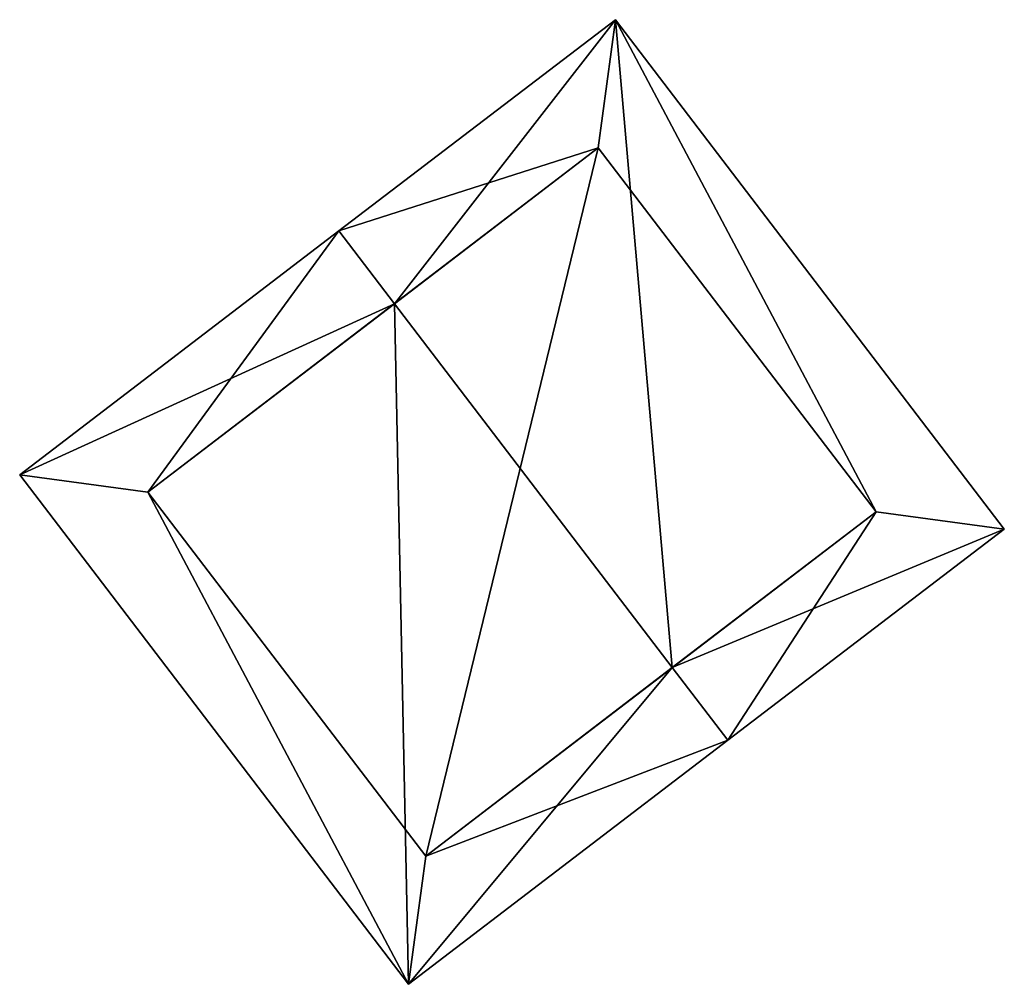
# Model space of a CAD drawing. Header units: inches. Extents: x 2523744 to 2528136, y 1148995 to 1152010.
# Tile 38 of 256: x 2524057.56 to 2524062.95, y 1150389.87 to 1150395.14. Entities that reach past the tile are written whole.
import ezdxf

# ---------------------------------------------------------------- set-up
doc = ezdxf.new("R2010")
doc.units = ezdxf.units.IN
doc.header["$MEASUREMENT"] = 0
doc.layers.add('Gebaeude Einzelhaus', color=10, linetype='Continuous')

msp = doc.modelspace()

# ---------------------------------------------------------------- meshes
at = {"layer": 'Gebaeude Einzelhaus'}
mesh = msp.add_polyface(dxfattribs=at)
corners = [(2524060.823, 1150395.144, 453.487), (2524059.31, 1150393.989, 454.482), (2524059.614, 1150393.591, 454.482), (2524061.134, 1150391.602, 454.482), (2524062.95, 1150392.359, 453.487), (2524061.438, 1150391.204, 454.482), (2524057.564, 1150392.655, 453.487), (2524059.691, 1150389.87, 453.487), (2524062.249, 1150392.453, 453.749), (2524059.785, 1150390.571, 453.713), (2524060.729, 1150394.443, 453.749), (2524058.265, 1150392.561, 453.713), (2524060.729, 1150394.443, 448.588), (2524062.249, 1150392.453, 448.588), (2524058.265, 1150392.561, 448.588), (2524059.785, 1150390.571, 448.588)]
mesh.append_faces([[corners[k] for k in face] for face in [(11, 9, 7), (6, 11, 7), (2, 11, 1), (10, 2, 1), (1, 11, 6), (8, 10, 0), (0, 10, 1), (4, 8, 0), (9, 3, 5), (5, 3, 8), (7, 9, 5), (5, 8, 4), (2, 7, 3), (3, 7, 5), (1, 6, 2), (2, 6, 7), (0, 3, 4), (4, 3, 5), (0, 2, 3), (0, 1, 2)]], dxfattribs={"color": 13})
mesh.append_faces([[corners[k] for k in face] for face in [(12, 15, 14), (13, 15, 12), (9, 15, 13), (9, 13, 3), (3, 13, 8), (14, 15, 11), (11, 15, 9), (12, 14, 11), (2, 12, 11), (10, 12, 2), (13, 12, 8), (8, 12, 10)]], dxfattribs={"color": 41})

doc.saveas('drawing.dxf')
